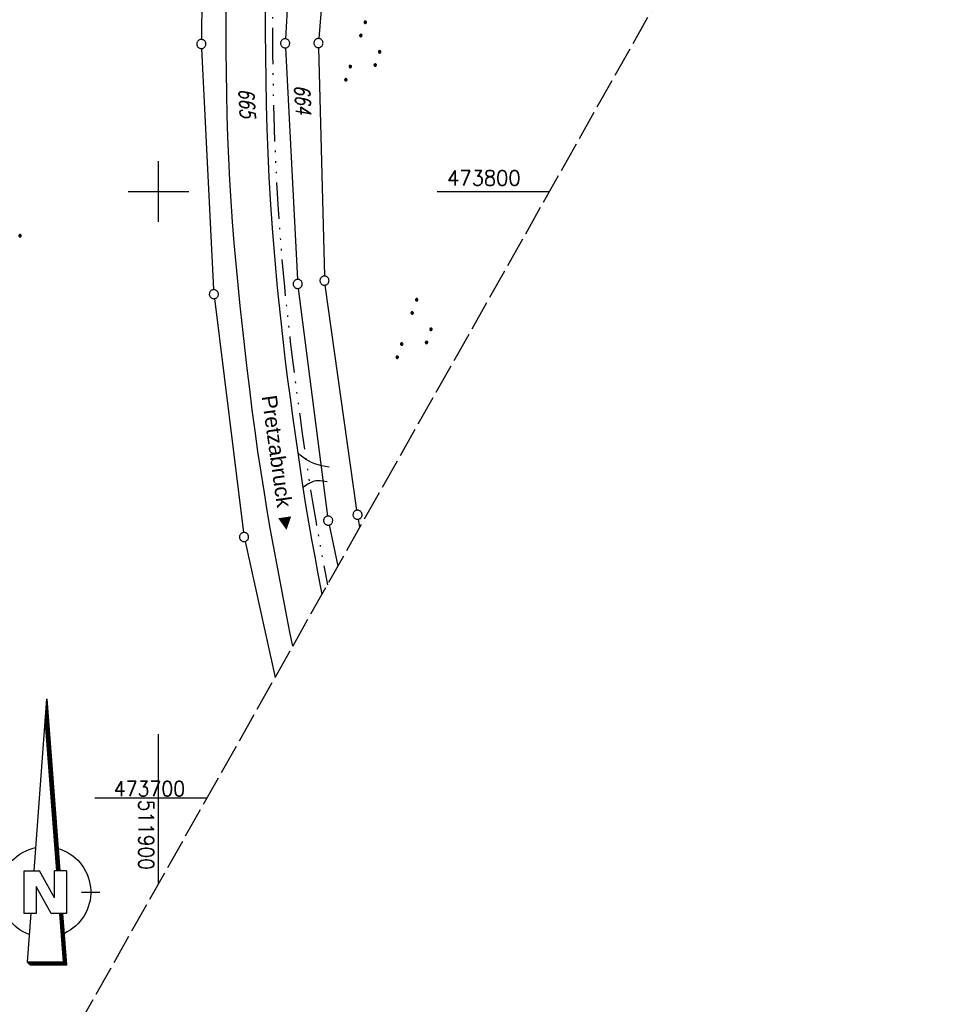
# Model space of a CAD drawing. Extents: x 511324 to 512029, y 473109 to 474055.
# Tile 27 of 29: x 511877 to 512029, y 473666 to 473828. Entities that reach past the tile are written whole.
import ezdxf

# ---------------------------------------------------------------- set-up
doc = ezdxf.new("R2010")
doc.units = 0
doc.header["$LTSCALE"] = 10
doc.header["$MEASUREMENT"] = 0
for name, pattern in [('ACAD_ISO14W100', [25.5, 12, -3, 0.5, -3, 0.5, -3, 0.5, -3]), ('LT00', [0]), ('LT14', [0.6, 0.5, -0.1])]:
    doc.linetypes.add(name, pattern=pattern)
doc.layers.get('0').update_dxf_attribs({"linetype": 'LT00'})
doc.layers.add('-BLATT_92-RAND', color=7, linetype='LT14', plot=False)
for name, color, linetype in [('1401', 7, 'Continuous'), ('DFK_FLUR_NR', 250, 'LT00'), ('DFK_GZPKT', 250, 'LT00'), ('DFK_KATASTER', 250, 'LT00'), ('DFK_NUTZUNG', 250, 'LT00'), ('ORTSRICHTUNG', 7, 'Continuous'), ('TELEKOM', 210, 'ACAD_ISO14W100'), ('V92_AFBR_BAB', 250, 'LT00'), ('V92_EINFAHRT', 250, 'LT00'), ('V92_RASTER', 250, 'LT00')]:
    doc.layers.add(name, color=color, linetype=linetype)
doc.styles.add('Beschrift', font='ARIAL.TTF')
doc.styles.get("Standard").update_dxf_attribs({"font": 'romans.shx'})

# ---------------------------------------------------------------- blocks, each defined once
blk = doc.blocks.new('SYMB1401')
at = {"layer": '1401'}
for p, q in [((-2.1, -28.35), (0, 0)), ((0, 0), (2.15, -28.35)), ((1.95, -28.35), (-0.1, -1.34)), ((2, -28.35), (-0.07, -1.01)), ((2.05, -28.35), (-0.05, -0.67)), ((2.1, -28.35), (-0.02, -0.34)), ((1.7, -28.35), (-0.22, -3.01)), ((1.75, -28.35), (-0.2, -2.68)), ((1.8, -28.35), (-0.17, -2.34)), ((1.85, -28.35), (-0.15, -2.01)), ((1.9, -28.35), (-0.12, -1.68)), ((1.65, -28.35), (-0.25, -3.35)), ((-3.75, -35.35), (-3.75, -28.35)), ((-3.75, -28.35), (-1.2, -28.35)), ((1.25, -32.8), (-1.2, -28.35)), ((1.25, -32.8), (1.25, -28.35)), ((3.25, -28.35), (1.25, -28.35)), ((3.25, -28.35), (3.25, -35.35)), ((-9.25, -31.85), (-6.25, -31.85)), ((0.7, -35.35), (-1.75, -30.9)), ((-1.75, -30.9), (-1.75, -35.35)), ((5.75, -31.85), (8.75, -31.85)), ((-1.75, -35.35), (-3.75, -35.35)), ((-2.65, -35.35), (-3.25, -43.35)), ((3.25, -35.35), (0.7, -35.35)), ((2.75, -43.35), (2.15, -35.35)), ((2.8, -43.4), (2.2, -35.35)), ((3.3, -43.85), (2.65, -35.35)), ((-3.25, -43.35), (2.75, -43.35)), ((-3.2, -43.4), (2.8, -43.4))]:
    blk.add_line(p, q, dxfattribs=at)
for points in [[(-7.74, -32.11), (-7.75, -31.56), (-7.7, -31.01), (-7.62, -30.47), (-7.51, -29.93), (-7.35, -29.4), (-7.15, -28.89), (-6.92, -28.39), (-6.65, -27.91), (-6.34, -27.45), (-6.01, -27.02), (-5.64, -26.61), (-5.24, -26.23), (-4.82, -25.88), (-4.37, -25.56), (-3.9, -25.28), (-3.41, -25.03), (-2.9, -24.81), (-2.38, -24.64), (-1.85, -24.5)], [(1.85, -24.65), (2.37, -24.82), (2.88, -25.03), (3.37, -25.28), (3.85, -25.57), (4.3, -25.88), (4.72, -26.23), (5.12, -26.61), (5.49, -27.02), (5.83, -27.45), (6.13, -27.91), (6.41, -28.39), (6.64, -28.89), (6.84, -29.4), (7, -29.93), (7.12, -30.47), (7.2, -31.01), (7.24, -31.56), (7.25, -32.11)], [(-2.9, -38.85), (-3.41, -38.64), (-3.9, -38.39), (-4.37, -38.1), (-4.81, -37.78), (-5.24, -37.43), (-5.64, -37.05), (-6, -36.64), (-6.34, -36.21), (-6.64, -35.75), (-6.91, -35.27), (-7.15, -34.78), (-7.35, -34.26), (-7.5, -33.74), (-7.62, -33.2), (-7.7, -32.66), (-7.74, -32.11)], [(7.25, -32.11), (7.21, -32.66), (7.13, -33.21), (7.01, -33.74), (6.85, -34.27), (6.65, -34.78), (6.42, -35.28), (6.15, -35.76), (5.84, -36.22), (5.5, -36.66), (5.13, -37.07), (4.74, -37.45), (4.31, -37.8), (3.86, -38.12), (3.39, -38.4), (2.9, -38.65)], [(-3.15, -43.45), (2.85, -43.45), (2.25, -35.35)], [(-3.1, -43.5), (2.9, -43.5), (2.3, -35.35)], [(-3.05, -43.55), (2.95, -43.55), (2.35, -35.35)], [(-3, -43.6), (3, -43.6), (2.4, -35.35)], [(-2.95, -43.65), (3.05, -43.65), (2.45, -35.35)], [(-2.9, -43.7), (3.1, -43.7), (2.5, -35.35)], [(-2.85, -43.75), (3.15, -43.75), (2.55, -35.35)], [(-2.8, -43.8), (3.2, -43.8), (2.6, -35.35)], [(-2.78, -43.82), (3.25, -43.82), (2.62, -35.35)], [(-3.25, -43.35), (-2.75, -43.85), (3.3, -43.85)]]:
    blk.add_lwpolyline(points, dxfattribs=at)
blk = doc.blocks.new('SYMB7010')
at = {"color": 0, "linetype": 'ByBlock'}
for points in [[(-0.031408, 0.499213), (-0.093728, 0.49134), (-0.15457, 0.475719), (-0.212975, 0.452595), (-0.268021, 0.422333), (-0.31884, 0.385411), (-0.36463, 0.342411), (-0.40467, 0.29401), (-0.438329, 0.240973), (-0.465074, 0.184136), (-0.484486, 0.124395), (-0.496256, 0.062692), (-0.5002, 0)], [(-0.5002, 0), (-0.496256, -0.062692), (-0.484486, -0.124395), (-0.465075, -0.184136), (-0.438329, -0.240973), (-0.404671, -0.29401), (-0.36463, -0.342411), (-0.31884, -0.385411), (-0.268021, -0.422333), (-0.212975, -0.452595), (-0.154571, -0.475719), (-0.093728, -0.49134), (-0.031408, -0.499213), (0.031408, -0.499213)], [(0.5002, 0), (0.496256, 0.062692), (0.484485, 0.124395), (0.465074, 0.184136), (0.438329, 0.240973), (0.40467, 0.29401), (0.36463, 0.342411), (0.31884, 0.385411), (0.268021, 0.422333), (0.212975, 0.452595), (0.15457, 0.475719), (0.093728, 0.49134), (0.031408, 0.499213), (-0.031408, 0.499213)], [(0.031408, -0.499213), (0.093728, -0.491341), (0.15457, -0.475719), (0.212975, -0.452595), (0.268021, -0.422333), (0.31884, -0.385411), (0.36463, -0.342411), (0.404671, -0.294011), (0.438329, -0.240974), (0.465075, -0.184136), (0.484486, -0.124395), (0.496256, -0.062692), (0.500201, 0)]]:
    blk.add_lwpolyline(points, dxfattribs=at)
blk = doc.blocks.new('Ackerland7')
at = {"layer": 'DFK_NUTZUNG', "color": 0, "linetype": 'ByBlock'}
for p, q in [((-4, 3.93), (-4, 3.67)), ((-3.95, 3.63), (-3.95, 3.97)), ((-3.9, 3.99), (-3.9, 3.61)), ((-3.85, 3.6), (-3.85, 4)), ((-3.8, 3.99), (-3.8, 3.61)), ((-3.75, 3.63), (-3.75, 3.97)), ((-3.7, 3.93), (-3.7, 3.67)), ((-3.65, 3.8), (-3.65, 3.8)), ((3.7, 3.93), (3.7, 3.67)), ((3.75, 3.63), (3.75, 3.97)), ((3.8, 3.99), (3.8, 3.61)), ((3.85, 3.6), (3.85, 4)), ((3.9, 3.99), (3.9, 3.61)), ((3.95, 3.63), (3.95, 3.97)), ((4, 3.93), (4, 3.67)), ((4.05, 3.8), (4.05, 3.8)), ((-7.85, 0.13), (-7.85, -0.13)), ((-7.8, -0.17), (-7.8, 0.17)), ((-7.75, 0.19), (-7.75, -0.19)), ((-7.7, -0.2), (-7.7, 0.2)), ((-7.65, 0.19), (-7.65, -0.19)), ((-7.6, -0.17), (-7.6, 0.17)), ((-7.55, 0.13), (-7.55, -0.13)), ((-7.5, 0), (-7.5, 0)), ((-0.15, 0.13), (-0.15, -0.13)), ((-0.1, -0.17), (-0.1, 0.17)), ((-0.05, 0.19), (-0.05, -0.19)), ((0, -0.2), (0, 0.2)), ((0.05, 0.19), (0.05, -0.19)), ((0.1, -0.17), (0.1, 0.17)), ((0.15, 0.13), (0.15, -0.13)), ((0.2, 0), (0.2, 0)), ((7.55, 0.13), (7.55, -0.13)), ((7.6, -0.17), (7.6, 0.17)), ((7.65, 0.19), (7.65, -0.19)), ((7.7, -0.2), (7.7, 0.2)), ((7.75, 0.19), (7.75, -0.19)), ((7.8, -0.17), (7.8, 0.17)), ((7.85, 0.13), (7.85, -0.13)), ((7.9, 0), (7.9, 0)), ((-4, -3.67), (-4, -3.93)), ((-3.95, -3.97), (-3.95, -3.63)), ((-3.9, -3.61), (-3.9, -3.99)), ((-3.85, -4), (-3.85, -3.6)), ((-3.8, -3.61), (-3.8, -3.99)), ((-3.75, -3.97), (-3.75, -3.63)), ((-3.7, -3.67), (-3.7, -3.93)), ((-3.65, -3.8), (-3.65, -3.8)), ((3.7, -3.67), (3.7, -3.93)), ((3.75, -3.97), (3.75, -3.63)), ((3.8, -3.61), (3.8, -3.99)), ((3.85, -4), (3.85, -3.6)), ((3.9, -3.61), (3.9, -3.99)), ((3.95, -3.97), (3.95, -3.63)), ((4, -3.67), (4, -3.93)), ((4.05, -3.8), (4.05, -3.8))]:
    blk.add_line(p, q, dxfattribs=at)
for points in [[(-3.65, 3.8), (-3.67, 3.89), (-3.73, 3.96), (-3.81, 3.99), (-3.89, 3.99), (-3.97, 3.96), (-4.03, 3.89), (-4.05, 3.8), (-4.03, 3.71), (-3.97, 3.64), (-3.89, 3.6), (-3.81, 3.6), (-3.73, 3.64), (-3.67, 3.71), (-3.65, 3.8)], [(4.05, 3.8), (4.03, 3.89), (3.97, 3.96), (3.89, 3.99), (3.81, 3.99), (3.73, 3.96), (3.67, 3.89), (3.65, 3.8), (3.67, 3.71), (3.73, 3.64), (3.81, 3.61), (3.89, 3.61), (3.97, 3.64), (4.03, 3.71), (4.05, 3.8)], [(-7.5, 0), (-7.52, 0.09), (-7.58, 0.16), (-7.66, 0.19), (-7.74, 0.19), (-7.82, 0.16), (-7.88, 0.09), (-7.9, 0)], [(0.2, 0), (0.18, 0.09), (0.12, 0.16), (0.04, 0.19), (-0.04, 0.19), (-0.12, 0.16), (-0.18, 0.09), (-0.2, 0)], [(-0.2, 0), (-0.18, -0.09), (-0.12, -0.16), (-0.04, -0.19), (0.04, -0.19), (0.12, -0.16), (0.18, -0.09), (0.2, 0)], [(7.9, 0), (7.88, 0.09), (7.82, 0.16), (7.74, 0.19), (7.66, 0.19), (7.58, 0.16), (7.52, 0.09), (7.5, 0)], [(7.5, 0), (7.52, -0.09), (7.58, -0.16), (7.66, -0.19), (7.74, -0.19), (7.82, -0.16), (7.88, -0.09), (7.9, 0)], [(-7.9, 0), (-7.88, -0.09), (-7.82, -0.16), (-7.74, -0.19), (-7.66, -0.19), (-7.58, -0.16), (-7.52, -0.09), (-7.5, 0)], [(-3.65, -3.8), (-3.67, -3.71), (-3.73, -3.64), (-3.81, -3.61), (-3.89, -3.61), (-3.97, -3.64), (-4.03, -3.71), (-4.05, -3.8), (-4.03, -3.89), (-3.97, -3.96), (-3.89, -3.99), (-3.81, -3.99), (-3.73, -3.96), (-3.67, -3.89), (-3.65, -3.8)], [(4.05, -3.8), (4.03, -3.71), (3.97, -3.64), (3.89, -3.61), (3.81, -3.61), (3.73, -3.64), (3.67, -3.71), (3.65, -3.8), (3.67, -3.89), (3.73, -3.96), (3.81, -3.99), (3.89, -3.99), (3.97, -3.96), (4.03, -3.89), (4.05, -3.8)]]:
    blk.add_lwpolyline(points, dxfattribs=at)
blk = doc.blocks.new('SYMB7111')
at = {"color": 0, "linetype": 'ByBlock'}
for p, q in [((-0.13, 0.202919), (-0.13, 0.177081)), ((-0.125, 0.172895), (-0.125, 0.207105)), ((-0.12, 0.209164), (-0.12, 0.170836)), ((-0.115, 0.170204), (-0.115, 0.209796)), ((-0.11, 0.209164), (-0.11, 0.170836)), ((-0.105, 0.172895), (-0.105, 0.207105)), ((-0.1, 0.202919), (-0.1, 0.177081)), ((-0.095, 0.189874), (-0.095, 0.190146)), ((0.1, 0.202919), (0.1, 0.177081)), ((0.105, 0.172895), (0.105, 0.207105)), ((0.11, 0.209164), (0.11, 0.170836)), ((0.115, 0.170204), (0.115, 0.209796)), ((0.12, 0.209164), (0.12, 0.170836)), ((0.125, 0.172895), (0.125, 0.207105)), ((0.13, 0.202919), (0.13, 0.177081)), ((0.135, 0.189874), (0.135, 0.190146)), ((-0.515, -0.177081), (-0.515, -0.202919)), ((-0.51, -0.207105), (-0.51, -0.172895)), ((-0.505, -0.170836), (-0.505, -0.209164)), ((-0.5, -0.209796), (-0.5, -0.170204)), ((-0.495, -0.170836), (-0.495, -0.209164)), ((-0.49, -0.207105), (-0.49, -0.172895)), ((-0.485, -0.177081), (-0.485, -0.202919)), ((-0.48, -0.190126), (-0.48, -0.189854)), ((-0.285, -0.177081), (-0.285, -0.202919)), ((-0.28, -0.207105), (-0.28, -0.172895)), ((-0.275, -0.170836), (-0.275, -0.209164)), ((-0.27, -0.209796), (-0.27, -0.170204)), ((-0.265, -0.170836), (-0.265, -0.209164)), ((-0.26, -0.207105), (-0.26, -0.172895)), ((-0.255, -0.177081), (-0.255, -0.202919)), ((-0.25, -0.190126), (-0.25, -0.189854)), ((0.255, -0.177081), (0.255, -0.202919)), ((0.26, -0.207105), (0.26, -0.172895)), ((0.265, -0.170836), (0.265, -0.209164)), ((0.27, -0.209796), (0.27, -0.170204)), ((0.275, -0.170836), (0.275, -0.209164)), ((0.28, -0.207105), (0.28, -0.172895)), ((0.285, -0.177081), (0.285, -0.202919)), ((0.29, -0.190126), (0.29, -0.189854)), ((0.485, -0.177081), (0.485, -0.202919)), ((0.49, -0.207105), (0.49, -0.172895)), ((0.495, -0.170836), (0.495, -0.209164)), ((0.5, -0.209796), (0.5, -0.170204)), ((0.505, -0.170836), (0.505, -0.209164)), ((0.51, -0.207105), (0.51, -0.172895)), ((0.515, -0.177081), (0.515, -0.202919)), ((0.52, -0.190126), (0.52, -0.189854))]:
    blk.add_line(p, q, dxfattribs=at)
for points in [[(-0.095, 0.19), (-0.096981, 0.198678), (-0.10253, 0.205637), (-0.11055, 0.209499), (-0.11945, 0.209499), (-0.12747, 0.205637), (-0.133019, 0.198678), (-0.135, 0.19), (-0.133019, 0.181322), (-0.12747, 0.174363), (-0.11945, 0.170501), (-0.11055, 0.170501), (-0.10253, 0.174363), (-0.096981, 0.181322), (-0.095, 0.19)], [(0.135, 0.19), (0.133019, 0.198678), (0.12747, 0.205637), (0.11945, 0.209499), (0.11055, 0.209499), (0.10253, 0.205637), (0.096981, 0.198678), (0.095, 0.19), (0.096981, 0.181322), (0.10253, 0.174363), (0.11055, 0.170501), (0.11945, 0.170501), (0.12747, 0.174363), (0.133019, 0.181322), (0.135, 0.19)], [(-0.48, -0.19), (-0.481981, -0.181322), (-0.48753, -0.174363), (-0.49555, -0.170501), (-0.50445, -0.170501), (-0.51247, -0.174363), (-0.518019, -0.181322), (-0.52, -0.19), (-0.518019, -0.198678), (-0.51247, -0.205637), (-0.50445, -0.209499), (-0.49555, -0.209499), (-0.48753, -0.205637), (-0.481981, -0.198678), (-0.48, -0.19)], [(-0.25, -0.19), (-0.251981, -0.181322), (-0.25753, -0.174363), (-0.26555, -0.170501), (-0.27445, -0.170501), (-0.28247, -0.174363), (-0.288019, -0.181322), (-0.29, -0.19), (-0.288019, -0.198678), (-0.28247, -0.205637), (-0.27445, -0.209499), (-0.26555, -0.209499), (-0.25753, -0.205637), (-0.251981, -0.198678), (-0.25, -0.19)], [(0.29, -0.19), (0.288019, -0.181322), (0.28247, -0.174363), (0.27445, -0.170501), (0.26555, -0.170501), (0.25753, -0.174363), (0.251981, -0.181322), (0.25, -0.19), (0.251981, -0.198678), (0.25753, -0.205637), (0.26555, -0.209499), (0.27445, -0.209499), (0.28247, -0.205637), (0.288019, -0.198678), (0.29, -0.19)], [(0.52, -0.19), (0.518019, -0.181322), (0.51247, -0.174363), (0.50445, -0.170501), (0.49555, -0.170501), (0.48753, -0.174363), (0.481981, -0.181322), (0.48, -0.19), (0.481981, -0.198678), (0.48753, -0.205637), (0.49555, -0.209499), (0.50445, -0.209499), (0.51247, -0.205637), (0.518019, -0.198678), (0.52, -0.19)]]:
    blk.add_lwpolyline(points, dxfattribs=at)

msp = doc.modelspace()

# ---------------------------------------------------------------- linework, layer by layer
at = {"layer": '-BLATT_92-RAND'}
msp.add_lwpolyline([(511779.03, 474055.25), (511324.06, 473249.87), (511573.95, 473108.71), (512028.91, 473914.09), (511779.03, 474055.25)], dxfattribs=at)
at = {"layer": 'DFK_KATASTER'}
for p, q in [((511907.3, 473843.81), (511907.07, 473825.09)), ((511921.93, 473843.34), (511920.92, 473825.2)), ((511927.92, 473843.14), (511926.43, 473825.24)), ((511907.1, 473823.59), (511909.08, 473783.85)), ((511920.92, 473823.7), (511922.91, 473785.54)), ((511926.39, 473823.74), (511927.34, 473786.08)), ((511923.05, 473784.05), (511927.87, 473746.52)), ((511932.71, 473747.47), (511927.47, 473784.59)), ((511909.21, 473782.36), (511914.01, 473743.8)), ((511928.13, 473745.05), (511929.59, 473738.27)), ((511933.2, 473744.67), (511932.95, 473745.99)), ((511914.26, 473742.33), (511919.21, 473719.9))]:
    msp.add_line(p, q, dxfattribs=at)
at = {"layer": 'TELEKOM', "ltscale": 0.05, "flags": 128}
msp.add_lwpolyline([(511937.89, 473965.51), (511937.72, 473964.9), (511936.19, 473959.35), (511934.87, 473954.35), (511933.6, 473949.32), (511932.38, 473944.29), (511931.22, 473939.24), (511930.11, 473934.18), (511929.33, 473930.41), (511928.58, 473926.63), (511927.85, 473922.85), (511927.15, 473919.06), (511926.48, 473915.26), (511925.83, 473911.46), (511925.19, 473907.62), (511924.58, 473903.77), (511923.99, 473899.92), (511923.43, 473896.07), (511922.9, 473892.21), (511922.4, 473888.35), (511921.93, 473884.49), (511921.43, 473879.96), (511920.98, 473875.42), (511920.57, 473870.88), (511920.21, 473866.33), (511919.89, 473861.78), (511919.62, 473857.23), (511919.39, 473852.76), (511919.2, 473848.29), (511919.05, 473843.82), (511918.93, 473839.35), (511918.86, 473834.88), (511918.81, 473830.41), (511918.8, 473826.41), (511918.82, 473822.41), (511918.87, 473818.41), (511918.95, 473814.42), (511919.06, 473810.42), (511919.22, 473806.43), (511919.41, 473802.44), (511919.67, 473797.9), (511919.98, 473793.36), (511920.35, 473788.83), (511920.76, 473784.3), (511921.22, 473779.77), (511921.73, 473775.25), (511922.09, 473772.22), (511922.47, 473769.19), (511922.87, 473766.17), (511923.28, 473763.15), (511923.7, 473760.12), (511924.13, 473757.1), (511924.41, 473755.19), (511924.69, 473753.29), (511924.98, 473751.39), (511925.44, 473748.56), (511925.92, 473745.72), (511926.42, 473742.89), (511926.94, 473740.06), (511927.47, 473737.23), (511927.86, 473735.21)], dxfattribs=at)
at = {"layer": 'V92_AFBR_BAB'}
for points in [[(511922.13, 473725.06), (511921.73, 473727.08), (511921.16, 473729.98), (511920.59, 473732.88), (511920.04, 473735.79), (511919.49, 473738.69), (511918.95, 473741.59), (511918.43, 473744.5), (511917.93, 473747.41), (511917.45, 473750.33), (511916.91, 473753.74), (511916.4, 473757.16), (511915.92, 473760.58), (511915.46, 473764.01), (511915.03, 473767.43), (511914.61, 473770.87), (511914.21, 473774.3), (511913.83, 473777.75), (511913.46, 473781.19), (511913.12, 473784.64), (511912.79, 473788.09), (511912.49, 473791.54), (511912.22, 473795), (511911.98, 473798.45), (511911.77, 473801.91), (511911.59, 473805.47), (511911.44, 473809.03), (511911.33, 473812.59), (511911.25, 473816.15), (511911.19, 473819.71), (511911.16, 473823.28), (511911.16, 473826.84), (511911.18, 473830.4)], [(511917.61, 473830.41), (511917.6, 473826.41), (511917.62, 473822.4), (511917.67, 473818.39), (511917.75, 473814.39), (511917.87, 473810.38), (511918.02, 473806.38), (511918.21, 473802.38), (511918.47, 473797.83), (511918.79, 473793.27), (511919.15, 473788.73), (511919.57, 473784.18), (511920.03, 473779.64), (511920.53, 473775.11), (511920.9, 473772.07), (511921.28, 473769.04), (511921.68, 473766.01), (511922.09, 473762.98), (511922.51, 473759.95), (511922.95, 473756.93), (511923.22, 473755.02), (511923.51, 473753.11), (511923.8, 473751.21), (511924.25, 473748.36), (511924.74, 473745.52), (511925.24, 473742.68), (511925.76, 473739.84), (511926.29, 473737), (511926.84, 473734.17), (511926.95, 473733.6)]]:
    msp.add_lwpolyline(points, dxfattribs=at)
at = {"layer": 'V92_EINFAHRT'}
for points in [[(511928.13, 473754.59), (511927.53, 473754.7), (511926.94, 473754.82), (511926.35, 473754.97), (511925.78, 473755.14), (511925.23, 473755.35), (511924.71, 473755.6), (511924.24, 473755.89), (511923.8, 473756.22), (511923.37, 473756.57), (511922.95, 473756.93)], [(511927.8, 473752.14), (511927.42, 473752.22), (511927.03, 473752.29), (511926.66, 473752.33), (511926.29, 473752.35), (511925.92, 473752.31), (511925.48, 473752.2), (511925.04, 473752.01), (511924.62, 473751.78), (511924.21, 473751.5), (511923.8, 473751.21)]]:
    msp.add_lwpolyline(points, dxfattribs=at)
at = {"layer": 'V92_RASTER'}
for p, q in [((511900, 473795), (511900, 473805)), ((511895, 473800), (511905, 473800)), ((511945.96, 473800), (511964.46, 473800)), ((511900, 473685.89), (511900, 473710.59)), ((511907.97, 473700), (511889.47, 473700))]:
    msp.add_line(p, q, dxfattribs=at)

# ---------------------------------------------------------------- block references
at = {"layer": '1401'}
msp.add_blockref('SYMB1401', (511881.57, 473716.38), dxfattribs=at)
at = {"layer": 'DFK_GZPKT', "xscale": 1.499999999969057, "yscale": 1.5, "zscale": 1.5, "rotation": 251.2881100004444}
for p in [(511907.06, 473824.34), (511920.88, 473824.45), (511926.37, 473824.49), (511922.95, 473784.79), (511927.36, 473785.33), (511909.12, 473783.1), (511927.97, 473745.78), (511932.81, 473746.73), (511914.1, 473743.06)]:
    msp.add_blockref('SYMB7010', p, dxfattribs=at)
at = {"layer": 'DFK_NUTZUNG', "xscale": 10.00000000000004, "yscale": 10, "zscale": 10, "rotation": 251.2882600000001}
for p in [(511934.29, 473822.57), (511942.76, 473776.83)]:
    msp.add_blockref('SYMB7111', p, dxfattribs=at)
at = {"layer": 'DFK_NUTZUNG', "rotation": 251.2883000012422}
msp.add_blockref('Ackerland7', (511872.33, 473790.31), dxfattribs=at)

# ---------------------------------------------------------------- texts
at = {"layer": 'DFK_FLUR_NR', "oblique": 13.754, "width": 0.75}
for s, rotation, p in [('664', 273.5601, (511922.39, 473817.51)), ('665', 273.1927, (511913.21, 473816.95))]:
    msp.add_text(s, height=2.5, rotation=rotation, dxfattribs=at).set_placement(p)
at = {"layer": 'ORTSRICHTUNG', "insert": (511918.53, 473754.84), "char_height": 2.5, "width": 24.4216, "attachment_point": 8, "rotation": 277.8958, "style": 'Beschrift'}
msp.add_mtext('Pretzabruck ►', dxfattribs=at)
at = {"layer": 'V92_RASTER'}
for s, rotation, width, p in [(' 473800', 0.0018, 0.944, (511945.96, 473801)), (' 473700', 0.0018, 0.915, (511891.05, 473700.32)), (' 511900', 270.0018, 0.9, (511896.72, 473701.31))]:
    msp.add_text(s, height=2.5, rotation=rotation, dxfattribs=dict(at, width=width)).set_placement(p)

doc.saveas('drawing.dxf')
